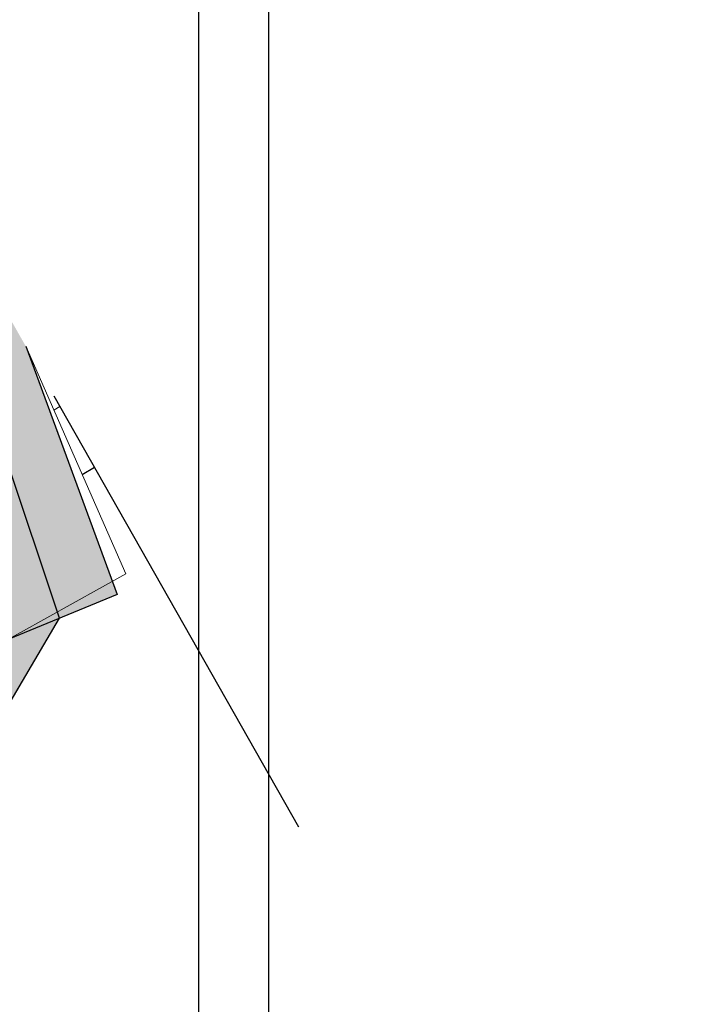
# Model space of a CAD drawing. Extents: x 4085 to 16488, y -65 to 12615.
# Tile 188 of 230: x 15978 to 16026, y 10637 to 10708. Entities that reach past the tile are written whole.
import ezdxf
from ezdxf.xclip import XClip

# ---------------------------------------------------------------- set-up
doc = ezdxf.new("R2010")
doc.units = 0
doc.header["$MEASUREMENT"] = 0
doc.header["$XCLIPFRAME"] = 0
doc.linetypes.add('CONTI', pattern=[0])
doc.layers.get('0').update_dxf_attribs({"color": 250, "linetype": 'CONTI'})
doc.layers.add('(035) Откосы', color=7, linetype='Continuous')
doc.layers.add('A-HATCH-WALL', color=250, linetype='CONTI')
doc.layers.add('.', color=7, linetype='Continuous', lineweight=15)
doc.layers.add('0ZG - GOR-INCE', color=5, linetype='Continuous', lineweight=15)
doc.styles.get("Standard").update_dxf_attribs({"font": 'times.ttf'})
doc.linetypes.add('ОТКОСЫ_НЕУКР1', pattern='A,0.5,["|",Standard,S=-1.199999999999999,R=0,X=0,Y=1.199999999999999],1,["|",Standard,S=-0.5,R=0,X=0,Y=0.5],0.5', length=2)

# ---------------------------------------------------------------- blocks, each defined once
blk = doc.blocks.new('DWQDWQDWQDW')
at = {"layer": '(035) Откосы', "color": 253, "linetype": 'ОТКОСЫ_НЕУКР1', "ltscale": 1.5, "elevation": -0.6170000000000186, "flags": 128}
blk.add_lwpolyline([(17034.92499069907, 8915.012411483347), (17056.43484052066, 8927.390394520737)], dxfattribs=at)
at = {"color": 253, "linetype": 'Continuous'}
for points, elevation in [([(17033.968821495, 8917.339584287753), (17056.7417746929, 8930.44690881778)], -0.6170000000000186), ([(17029.10291362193, 8929.182476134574), (17020.53544783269, 8924.57410157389), (17027.8069336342, 8906.893343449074), (17036.40372787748, 8911.413386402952), (17029.10291362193, 8929.182476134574)], 0.5889999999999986)]:
    blk.add_lwpolyline(points, dxfattribs=dict(at, elevation=elevation))
blk = doc.blocks.new('A$C10aa157c')
at = {"layer": '.', "linetype": 'Continuous', "lineweight": 30}
h = blk.add_hatch(color=250, dxfattribs=at)
h.dxf.hatch_style = 1
h.set_gradient(color1=(130, 130, 130), color2=(128, 128, 128), one_color=1, tint=0.5, name='HEMISPHERICAL')
edge = h.paths.add_edge_path()
edge.add_line((120.3382106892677, 24.208470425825), (119.1283267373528, 23.83433073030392))
edge.add_line((119.1283267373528, 23.83433073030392), (107.9348565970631, 4.799752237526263))
edge.add_line((107.9348565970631, 4.799752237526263), (93.78388535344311, -88.13195924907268))
edge.add_line((93.78388535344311, -88.13195924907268), (9.818716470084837, -90.29520286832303))
edge.add_line((9.818716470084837, -90.29520286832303), (-238.982310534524, -90.29520286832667))
edge.add_line((-238.982310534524, -90.29520286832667), (-263.733181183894, -90.29520286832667))
edge.add_arc((-263.7327309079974, -191.3967522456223), 101.1015493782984, 90.00025517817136, 121.9317896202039)
edge.add_line((-317.2062797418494, -105.5940549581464), (-333.3961107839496, -115.6865331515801))
edge.add_line((-333.3961107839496, -115.6865331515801), (-330.6486205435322, -120.0966741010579))
edge.add_line((-330.6486205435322, -120.0966741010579), (-314.4554157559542, -110.0068485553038))
edge.add_arc((-263.7330549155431, -191.3956200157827), 95.90041714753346, 90.00007155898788, 121.93160600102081, ccw=False)
edge.add_line((-263.7331746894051, -95.49520286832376), (9.885690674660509, -95.49520286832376))
edge.add_line((9.885690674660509, -95.49520286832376), (94.41991117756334, -93.3172984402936))
edge.add_arc((94.30143800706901, -88.7188243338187), 4.600000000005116, 271.4758181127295, 351.3419211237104)
edge.add_line((98.84901775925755, -89.41129700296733), (112.9248563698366, 3.027006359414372))
edge.add_line((112.9248563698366, 3.027006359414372), (126.9976235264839, 26.95785065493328))
edge.add_line((126.9976235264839, 26.95785065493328), (121.1851859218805, 44.33246045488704))
edge.add_arc((136.7434681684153, 49.1590498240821), 16.28975479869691, 153.534973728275, 197.2352681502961, ccw=False)
edge.add_line((122.160772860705, 56.4186027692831), (106.847521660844, 42.81649322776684))
edge.add_arc((109.3816599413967, 38.81795837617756), 4.733934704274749, 26.597393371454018, 122.36516217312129, ccw=False)
edge.add_line((113.6146241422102, 40.93742808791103), (120.3382106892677, 24.208470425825))
at = {"layer": 'A-HATCH-WALL', "linetype": 'Continuous'}
h = blk.add_hatch(color=256, dxfattribs=at)
h.dxf.hatch_style = 1
h.set_gradient(color1=(173, 173, 173), color2=(179, 179, 179), one_color=1, tint=0.699999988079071)
h.paths.add_polyline_path([(112.4156311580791, 39.07008609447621), (123.4836967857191, 42.96651498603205), (129.0594539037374, 27.8090902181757), (118.3632532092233, 23.39309688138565)])
at = {"linetype": 'Continuous'}
blk.add_lwpolyline([(-373.7944340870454, 108.5221690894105), (-373.7944340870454, 37.87383067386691), (-338.7973859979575, -11.84971716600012), (-296.1668647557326, 12.1688909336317), (-278.1502265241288, 12.66864525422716), (-222.2923186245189, -17.35473897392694), (-192.3131233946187, -27.41567740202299), (-152.841873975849, -36.13979106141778), (-88.61392933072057, -37.22940865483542), (-24.38736609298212, -36.59652979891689), (-4.075459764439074, -35.34637554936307), (26.99026940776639, -25.76186857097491), (74.74103602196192, -7.278631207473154), (109.4043596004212, 7.298652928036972), (135.566190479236, 19.46775833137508), (110.1840137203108, 64.19822788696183), (9.488295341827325, 20.69822151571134), (-104.2532370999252, 13.96907995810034), (-207.6545405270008, 33.67587202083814), (-251.5703695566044, 64.2554686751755), (-301.8282399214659, 93.33502415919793), (-373.7944340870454, 108.5221690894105)], dxfattribs=at)
blk.add_lwpolyline([(106.847521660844, 42.81649322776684, -0.4440150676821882), (113.6146241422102, 40.93742808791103), (120.3382106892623, 24.20847042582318), (119.1283267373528, 23.83433073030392), (107.9348565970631, 4.799752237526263), (93.78388535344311, -88.13195924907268), (9.818716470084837, -90.29520286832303), (-263.733181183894, -90.29520286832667, 0.1402362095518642), (-317.2062797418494, -105.5940549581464), (-333.3961107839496, -115.6865331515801), (-330.6486205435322, -120.0966741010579), (-314.4554157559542, -110.0068485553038, -0.1402362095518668), (-263.7331746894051, -95.49520286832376), (9.885690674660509, -95.49520286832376), (94.41991117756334, -93.3172984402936, 0.3633087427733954), (98.84901775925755, -89.41129700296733), (112.9248563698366, 3.027006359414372), (126.9976235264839, 26.95785065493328), (121.1851859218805, 44.33246045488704, -0.1930235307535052), (122.160772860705, 56.4186027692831)], format="xyb", close=True, dxfattribs=at)
blk.add_lwpolyline([(112.4156311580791, 39.07008609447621), (123.4836967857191, 42.96651498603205), (129.0594539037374, 27.8090902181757), (118.3632532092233, 23.39309688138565)], close=True, dxfattribs=at)
at = {"layer": '0ZG - GOR-INCE', "linetype": 'Continuous', "rotation": 1.343740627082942}
blk.add_blockref('DWQDWQDWQDW', (-16693.37190173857, -9279.936333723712, -1.219999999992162), dxfattribs=at)

msp = doc.modelspace()

# ---------------------------------------------------------------- block references
at = {"linetype": 'Continuous'}
ref = msp.add_blockref('A$C10aa157c', (15727.08899905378, 10610.84620519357, 2.267999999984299), dxfattribs=dict(at, xscale=2, yscale=2, zscale=2))
XClip(ref).set_block_clipping_path([(-373.7944340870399, 108.52216908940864), (-301.8282399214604, 93.33502415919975), (-251.57036955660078, 64.25546867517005), (-207.6545405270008, 33.67587202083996), (-104.25323709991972, 13.969079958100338), (9.488295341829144, 20.69822151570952), (110.18401372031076, 64.19822788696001), (135.5661904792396, 19.467758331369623), (74.7410360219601, -7.278631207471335), (26.99026940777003, -25.76186857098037), (-4.075459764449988, -35.34637554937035), (-88.61392933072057, -37.22940865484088), (-152.84187397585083, -36.1397910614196), (-192.31312339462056, -27.415677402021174), (-222.2923186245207, -17.35473897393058), (-278.15022652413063, 12.668645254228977), (-296.17026621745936, 12.384943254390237), (-338.7973859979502, -11.849717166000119), (-373.7944340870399, 37.873830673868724)])

# ---------------------------------------------------------------- next in the draw order: linework, layer by layer
at = {"color": 5, "linetype": 'Continuous'}
for points in [[(14952.40553679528, 10802.32350720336), (15996.03759558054, 10802.32350720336), (15996.03759558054, 10505.32350720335), (14952.40553679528, 10505.32350720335)], [(14972.40553679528, 10797.32350720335), (15991.03759558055, 10797.32350720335), (15991.03759558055, 10510.32350720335), (14972.40553679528, 10510.32350720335)]]:
    msp.add_lwpolyline(points, close=True, dxfattribs=at)

doc.saveas('drawing.dxf')
